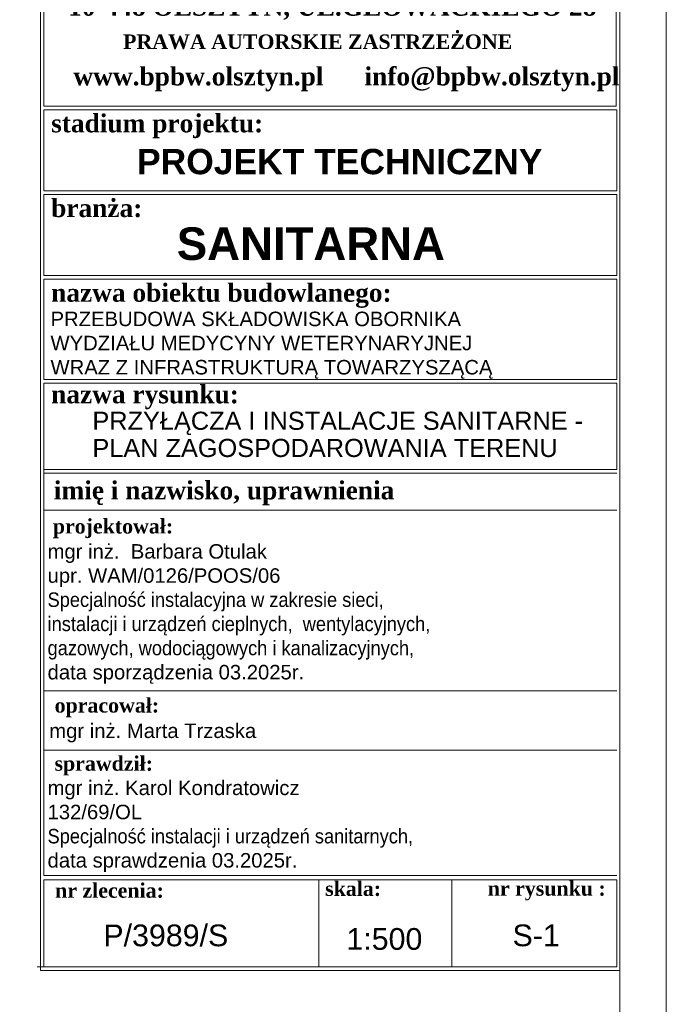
# Model space of a CAD drawing. Header units: millimetres. Extents: x 7464056 to 7464277, y 5957530 to 5957827.
# Tile 18 of 22: x 7464222 to 7464266, y 5957642 to 5957710. Entities that reach past the tile are written whole.
import ezdxf

# ---------------------------------------------------------------- set-up
doc = ezdxf.new("R2010")
doc.units = ezdxf.units.MM
doc.header["$MEASUREMENT"] = 0
for name, color, linetype, lineweight in [('__A-opisy', 7, 'CONTINUOUS', 20), ('__A-Tabelka', 7, 'CONTINUOUS', 18), ('A-Tabelka', 7, 'CONTINUOUS', 18)]:
    doc.layers.add(name, color=color, linetype=linetype, lineweight=lineweight)
doc.styles.add('m3', font='timesbd.ttf')
doc.styles.add('OP.3', font='arial.ttf', dxfattribs={"height": 12.5})

msp = doc.modelspace()

# ---------------------------------------------------------------- linework, layer by layer
at = {"layer": '__A-Tabelka'}
msp.add_line((7464223.016, 5957645.08), (7464263.016, 5957645.08), dxfattribs=at)
at = {"layer": '__A-Tabelka', "ltscale": 5}
for points in [[(7464266.428, 5957826.876), (7464056.428, 5957826.876), (7464056.428, 5957529.876), (7464266.428, 5957529.876)], [(7464263.228, 5957823.676), (7464072.628, 5957823.676), (7464072.628, 5957533.076), (7464263.228, 5957533.076)]]:
    msp.add_lwpolyline(points, close=True, dxfattribs=at)
at = {"layer": 'A-Tabelka'}
for p, q in [((7464223.478, 5957651.383), (7464223.478, 5957683.355)), ((7464263.228, 5957683.355), (7464263.228, 5957651.383)), ((7464223.478, 5957679.146), (7464263.016, 5957679.146)), ((7464223.478, 5957676.59), (7464263.016, 5957676.59)), ((7464223.478, 5957664.131), (7464263.016, 5957664.131)), ((7464223.478, 5957660.021), (7464263.016, 5957660.021)), ((7464223.478, 5957651.383), (7464263.016, 5957651.383)), ((7464263.016, 5957651.383), (7464223.478, 5957651.383)), ((7464242.445, 5957651.08), (7464242.445, 5957645.08)), ((7464251.621, 5957651.08), (7464251.621, 5957645.08))]:
    msp.add_line(p, q, dxfattribs=at)
for points in [[(7464223.228, 5957721.132), (7464263.228, 5957721.132), (7464263.228, 5957644.83), (7464223.228, 5957644.83)], [(7464263.016, 5957704.217), (7464263.016, 5957698.621), (7464223.478, 5957698.621), (7464223.478, 5957704.217)], [(7464263.016, 5957698.371), (7464263.016, 5957692.774), (7464223.478, 5957692.774), (7464223.478, 5957698.371)], [(7464263.016, 5957692.524), (7464263.016, 5957685.611), (7464223.478, 5957685.611), (7464223.478, 5957692.524)], [(7464263.016, 5957685.361), (7464263.016, 5957679.396), (7464223.478, 5957679.396), (7464223.478, 5957685.361)], [(7464263.016, 5957651.08), (7464263.016, 5957645.08), (7464223.478, 5957645.08), (7464223.478, 5957651.08)]]:
    msp.add_lwpolyline(points, close=True, dxfattribs=at)
msp.add_lwpolyline([(7464223.478, 5957704.467), (7464223.478, 5957720.882), (7464262.978, 5957720.882), (7464262.978, 5957704.467), (7464223.478, 5957704.467)], dxfattribs=at)

# ---------------------------------------------------------------- texts
at = {"layer": '__A-opisy', "color": 7, "insert": (7464223.932, 5957687.975), "char_height": 1, "width": 671.19294, "attachment_point": 4, "style": 'OP.3'}
msp.add_mtext('\\pxsm1;PRZEBUDOWA SKŁADOWISKA OBORNIKA \\PWYDZIAŁU MEDYCYNY WETERYNARYJNEJ\\PWRAZ Z INFRASTRUKTURĄ TOWARZYSZĄCĄ', dxfattribs=at)
at = {"layer": 'A-Tabelka'}
for s, height, style, p in [('10-448 OLSZTYN, UL.GŁOWACKIEGO 28', 1.25, 'm3', (7464225.146, 5957710.716)), ('PRAWA AUTORSKIE ZASTRZEŻONE', 1, 'm3', (7464228.939, 5957708.421)), ('www.bpbw.olsztyn.pl      info@bpbw.olsztyn.pl', 1.25, 'm3', (7464225.509, 5957705.906)), ('stadium projektu:', 1.25, 'm3', (7464223.974, 5957702.666)), ('branża:', 1.25, 'm3', (7464223.974, 5957696.819)), ('nazwa obiektu budowlanego:', 1.25, 'm3', (7464223.974, 5957690.973)), ('nazwa rysunku:', 1.25, 'm3', (7464223.974, 5957683.965)), ('imię i nazwisko, uprawnienia', 1.25, 'm3', (7464224.161, 5957677.336)), ('projektował:', 1, 'm3', (7464224.09, 5957674.98)), ('opracował:', 1, 'm3', (7464224.214, 5957662.621)), ('sprawdził:', 1, 'm3', (7464224.205, 5957658.608)), ('nr zlecenia:', 1, 'm3', (7464224.247, 5957649.842)), ('skala:', 1, 'm3', (7464242.883, 5957649.969)), ('nr rysunku :', 1, 'm3', (7464254.106, 5957649.984)), ('P/3989/S', 1.5, 'OP.3', (7464227.578, 5957646.493)), ('1:500', 1.5, 'OP.3', (7464244.349, 5957646.246)), ('S-1', 1.5, 'OP.3', (7464255.814, 5957646.495))]:
    msp.add_text(s, height=height, dxfattribs=dict(at, style=style)).set_placement(p)
at = {"layer": 'A-Tabelka', "lineweight": 70, "attachment_point": 1, "style": 'OP.3'}
for s, insert, char_height, width in [('{\\fArial CE|b1|i0|c238|p34;PROJEKT TECHNICZNY }', (7464229.9, 5957701.524), 1.75, 30.16407), ('{\\fArial CE|b1|i0|c238|p34;SANITARNA}', (7464232.643, 5957696.108), 2.25, 19.6167)]:
    msp.add_mtext(s, dxfattribs=dict(at, insert=insert, char_height=char_height, width=width))
at = {"layer": 'A-Tabelka', "attachment_point": 1, "style": 'OP.3'}
for s, insert, char_height, width in [('\\pxsm0.9;PRZYŁĄCZA I INSTALACJE SANITARNE - PLAN ZAGOSPODAROWANIA TERENU', (7464226.822, 5957683.385), 1.25, 38.21172), ('mgr inż.  Barbara Otulak\\Pupr. WAM/0126/POOS/06\\P{\\W0.9;Specjalność instalacyjna w zakresie sieci, instalacji i urządzeń cieplnych,  wentylacyjnych, gazowych, wodociągowych i kanalizacyjnych,\\P}data sporządzenia 03.2025r.', (7464223.728, 5957674.245), 1, 27.89289), ('mgr inż. Marta Trzaska', (7464223.844, 5957661.863), 1, 28.37752), ('mgr inż. Karol Kondratowicz\\P132/69/OL\\P{\\W0.9;Specjalność instalacji i urządzeń sanitarnych,\\P}data sprawdzenia 03.2025r.', (7464223.727, 5957657.926), 1, 28.37752)]:
    msp.add_mtext(s, dxfattribs=dict(at, insert=insert, char_height=char_height, width=width))

doc.saveas('drawing.dxf')
